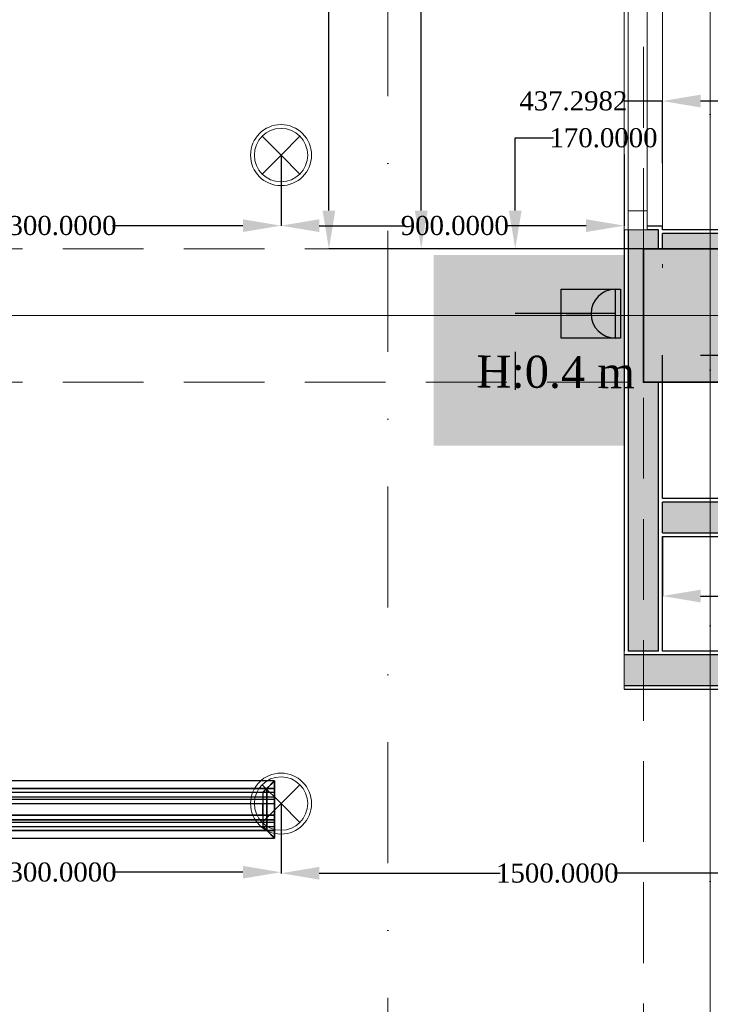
# Model space of a CAD drawing. Header units: inches. Extents: x -78787 to 29484, y -9517 to 23232.
# Tile 210 of 256: x 18521 to 20332, y -2162 to 419. Entities that reach past the tile are written whole.
import ezdxf
from ezdxf.enums import TextEntityAlignment as Align

# ---------------------------------------------------------------- set-up
doc = ezdxf.new("R2010")
doc.units = ezdxf.units.IN
doc.header["$MEASUREMENT"] = 0
doc.linetypes.add('Dot & Dashed', pattern=[670.277762, 317.5, -176.388889, 0, -176.388874])
doc.linetypes.add('Hidden', pattern=[317.5, 211.666667, -105.833333])
for name, color, linetype in [('- ავარიული განათება', 7, 'Continuous'), ('- განათება', 7, 'Continuous'), ('- მექანიკური ნაწილი', 7, 'Continuous'), ('- საშტეფცელო როზეტები', 7, 'Continuous'), ('Edges', 7, 'Continuous'), ('Marker - Section', 7, 'Continuous'), ('New_Structural - Bearing', 7, 'Continuous'), ('Structural - Bearing', 7, 'Continuous'), ('Structural - Grid', 7, 'Continuous')]:
    doc.layers.add(name, color=color, linetype=linetype)
for name, color, linetype, lineweight, true_color in [('Marker - Section_Pen_No__108', 7, 'Continuous', 13, 0xfd8379), ('New_Drawing & Figure_Pen_No__105', 7, 'Continuous', 13, 0xcae6ff), ('New_Interior - Lamp_Pen_No__77', 7, 'Continuous', 20, 0xffeb28), ('New_Structural - Bearing_Pen_No__5', 7, 'Continuous', 25, 0x40a5ff), ('New_Structural - Bearing_Pen_No__57', 7, 'Continuous', 25, 0xdcd214), ('Structural - Bearing_Pen_No__102', 7, 'Continuous', 13, 0xcccccc), ('Structural - Bearing_Pen_No__161', 7, 'Continuous', 13, 0x6a6a6a), ('Structural - Bearing_Pen_No__28', 7, 'Continuous', 35, 0xa80f02), ('Structural - Grid_Pen_No__81', 7, 'Continuous', 20, 0x6a6a6a)]:
    doc.layers.add(name, color=color, linetype=linetype, lineweight=lineweight, true_color=true_color)
for name, color, linetype, lineweight in [('New_Archicad Windows_Pen_No__1', 7, 'Continuous', 13), ('New_Structural - Bearing_Pen_No__1', 7, 'Continuous', 13), ('Structural - Bearing_Pen_No__20', 1, 'Continuous', 0)]:
    doc.layers.add(name, color=color, linetype=linetype, lineweight=lineweight)
doc.styles.add('GENERATED_STYLE_2', font='txt')
doc.styles.get("Standard").update_dxf_attribs({"font": 'arial.ttf'})
doc.dimstyles.get("Standard").update_dxf_attribs({"dimtxt": 0.18, "dimasz": 0.18, "dimexe": 0.18, "dimexo": 0.0625, "dimgap": 0.09, "dimtad": 0, "dimtih": 1, "dimtoh": 1, "dimdec": 4, "dimzin": 0, "dimdsep": 46, "dimtxsty": 'Standard', "dimcen": 0.09, "dimadec": 0, "dimazin": 0, "dimtfac": 1, "dimtdec": 4, "dimtofl": 0, "dimtmove": 0, "dimatfit": 3, "dimfxl": 1, "dimtolj": 1, "dimtzin": 0, "dimarcsym": 0})

# ---------------------------------------------------------------- blocks, each defined once
blk = doc.blocks.new('Wall_70', base_point=(-409.4, 20183.6))
at = {"layer": 'New_Structural - Bearing_Pen_No__57', "linetype": 'Continuous', "lineweight": 25, "true_color": 0xdcd214}
blk.add_hatch(color=52, dxfattribs=at).paths.add_polyline_path([(-409.4, 20173.6), (-5133.8, 20173.6), (-5133.8, 20093.6), (-409.4, 20093.6)])
at = {"layer": 'New_Structural - Bearing_Pen_No__1', "color": 7, "linetype": 'Continuous', "lineweight": 13, "flags": 128}
blk.add_lwpolyline([(-5133.8, 20173.6), (-5133.8, 20093.6)], dxfattribs=at)
at = {"layer": 'New_Structural - Bearing_Pen_No__5', "color": 161, "linetype": 'Continuous', "lineweight": 25, "true_color": 0x40a5ff}
for p, q in [((-409.4, 20173.6), (-5133.8, 20173.6)), ((-5133.8, 20093.6), (-409.4, 20093.6))]:
    blk.add_line(p, q, dxfattribs=at)
at = {"layer": 'New_Structural - Bearing_Pen_No__5', "color": 161, "linetype": 'Continuous', "lineweight": 25, "true_color": 0x40a5ff, "flags": 128}
for points in [[(-409.4, 20183.6), (-5133.8, 20183.6)], [(-5133.8, 20083.6), (-409.4, 20083.6)]]:
    blk.add_lwpolyline(points, dxfattribs=at)
blk = doc.blocks.new('Wall_71', base_point=(-5133.8, 19683.6))
at = {"layer": 'New_Structural - Bearing_Pen_No__57', "linetype": 'Continuous', "lineweight": 25, "true_color": 0xdcd214}
blk.add_hatch(color=52, dxfattribs=at).paths.add_polyline_path([(-5223.8, 19783.6), (-5143.8, 19783.6), (-5143.8, 20488), (-5183.8, 20488), (-5183.8, 20838), (-5223.8, 20838)])
at = {"layer": 'New_Structural - Bearing_Pen_No__1', "color": 7, "linetype": 'Continuous', "lineweight": 13, "flags": 128}
for points in [[(-5223.8, 20838), (-5233.8, 20838)], [(-5183.8, 20838), (-5223.8, 20838)], [(-5143.8, 19783.6), (-5223.8, 19783.6)]]:
    blk.add_lwpolyline(points, dxfattribs=at)
at = {"layer": 'New_Structural - Bearing_Pen_No__5', "color": 161, "linetype": 'Continuous', "lineweight": 25, "true_color": 0x40a5ff}
for p, q in [((-5223.8, 20838), (-5223.8, 19783.6)), ((-5143.8, 19783.6), (-5143.8, 20488))]:
    blk.add_line(p, q, dxfattribs=at)
at = {"layer": 'New_Structural - Bearing_Pen_No__5', "color": 161, "linetype": 'Continuous', "lineweight": 25, "true_color": 0x40a5ff, "flags": 128}
for points in [[(-5233.8, 20838), (-5233.8, 19783.6)], [(-5133.8, 20183.6), (-5133.8, 20488)], [(-5133.8, 20093.6), (-5133.8, 20173.6)], [(-5133.8, 19783.6), (-5133.8, 20083.6)]]:
    blk.add_lwpolyline(points, dxfattribs=at)
blk = doc.blocks.new('Wall_72', base_point=(-5233.8, 20888))
at = {"layer": 'New_Structural - Bearing_Pen_No__57', "linetype": 'Continuous', "lineweight": 25, "true_color": 0xdcd214}
blk.add_hatch(color=52, dxfattribs=at).paths.add_polyline_path([(-5133.8, 20878), (-5133.8, 20838), (-4833.8, 20838), (-4833.8, 20798), (-4505.7, 20798), (-4505.7, 20878)])
at = {"layer": 'New_Structural - Bearing_Pen_No__1', "color": 7, "linetype": 'Continuous', "lineweight": 13, "flags": 128}
for points in [[(-5133.8, 20878), (-5133.8, 20838)], [(-5133.8, 20798), (-5133.8, 20788)]]:
    blk.add_lwpolyline(points, dxfattribs=at)
at = {"layer": 'New_Structural - Bearing_Pen_No__5', "color": 161, "linetype": 'Continuous', "lineweight": 25, "true_color": 0x40a5ff}
blk.add_line((-4505.7, 20878), (-5133.8, 20878), dxfattribs=at)
at = {"layer": 'New_Structural - Bearing_Pen_No__5', "color": 161, "linetype": 'Continuous', "lineweight": 25, "true_color": 0x40a5ff, "flags": 128}
blk.add_lwpolyline([(-4505.7, 20888), (-5133.8, 20888)], dxfattribs=at)
blk = doc.blocks.new('Wall_74', base_point=(-409.4, 19683.6))
at = {"layer": 'New_Structural - Bearing_Pen_No__57', "linetype": 'Continuous', "lineweight": 25, "true_color": 0xdcd214}
blk.add_hatch(color=52, dxfattribs=at).paths.add_polyline_path([(-5233.8, 19773.6), (-5233.8, 19693.6), (-4530.3, 19693.6), (-4530.3, 19773.6)])
at = {"layer": 'New_Structural - Bearing_Pen_No__1', "color": 7, "linetype": 'Continuous', "lineweight": 13, "flags": 128}
for points in [[(-5233.8, 19773.6), (-5233.8, 19783.6)], [(-5233.8, 19693.6), (-5233.8, 19773.6)], [(-5233.8, 19683.6), (-5233.8, 19693.6)]]:
    blk.add_lwpolyline(points, dxfattribs=at)
at = {"layer": 'New_Structural - Bearing_Pen_No__5', "color": 161, "linetype": 'Continuous', "lineweight": 25, "true_color": 0x40a5ff}
for p, q in [((-4530.3, 19773.6), (-5233.8, 19773.6)), ((-5233.8, 19693.6), (-4530.3, 19693.6))]:
    blk.add_line(p, q, dxfattribs=at)
at = {"layer": 'New_Structural - Bearing_Pen_No__5', "color": 161, "linetype": 'Continuous', "lineweight": 25, "true_color": 0x40a5ff, "flags": 128}
for points in [[(-5143.8, 19783.6), (-5223.8, 19783.6)], [(-4530.3, 19783.6), (-5133.8, 19783.6)], [(-5233.8, 19683.6), (-4530.3, 19683.6)]]:
    blk.add_lwpolyline(points, dxfattribs=at)
blk = doc.blocks.new('Window_10')
at = {"layer": 'New_Archicad Windows_Pen_No__1', "color": 7, "linetype": 'Continuous', "lineweight": 13}
for p, q in [((-987.5, 10), (987.5, 10)), ((-987.5, 10), (-987.5, 0)), ((-987.5, 0), (-937.5, 0)), ((-987.5, 0), (-987.5, -50)), ((-987.5, 0), (-987.5, -50)), ((-937.5, 0), (-937.5, -50)), ((-937.5, 0), (937.5, 0)), ((937.5, -50), (937.5, 0)), ((937.5, 0), (987.5, 0)), ((987.5, 10), (987.5, 0)), ((987.5, 0), (987.5, -50)), ((987.5, 0), (987.5, -50)), ((-937.5, -50), (-987.5, -50)), ((-977.5, -50), (-977.5, -90)), ((937.5, -50), (-937.5, -50)), ((987.5, -50), (937.5, -50)), ((977.5, -50), (977.5, -90)), ((-987.5, -90), (-977.5, -90)), ((-977.5, -90), (977.5, -90)), ((987.5, -90), (977.5, -90))]:
    blk.add_line(p, q, dxfattribs=at)
blk = doc.blocks.new('Wall_107', base_point=(-5233.8, 20838))
at = {"layer": 'New_Structural - Bearing_Pen_No__57', "linetype": 'Continuous', "lineweight": 25, "true_color": 0xdcd214}
blk.add_hatch(color=52, dxfattribs=at).paths.add_polyline_path([(-5223.8, 20888), (-5223.8, 20838), (-5143.8, 20838), (-5143.8, 20888), (-5173.8, 20888)])
at = {"layer": 'New_Structural - Bearing_Pen_No__1', "color": 7, "linetype": 'Continuous', "lineweight": 13}
for p, q in [((-5233.8, 20888), (-5223.8, 20888)), ((-5223.8, 20888), (-5173.8, 20888)), ((-5173.8, 20888), (-5173.8, 20898))]:
    blk.add_line(p, q, dxfattribs=at)
at = {"layer": 'New_Structural - Bearing_Pen_No__1', "color": 7, "linetype": 'Continuous', "lineweight": 13, "flags": 128}
for points in [[(-5233.8, 20838), (-5223.8, 20838)], [(-5223.8, 20838), (-5183.8, 20838)]]:
    blk.add_lwpolyline(points, dxfattribs=at)
at = {"layer": 'New_Structural - Bearing_Pen_No__5', "color": 161, "linetype": 'Continuous', "lineweight": 25, "true_color": 0x40a5ff}
for p, q in [((-5223.8, 20888), (-5223.8, 20838)), ((-5173.8, 20898), (-5133.8, 20898)), ((-5143.8, 20888), (-5173.8, 20888)), ((-5143.8, 20838), (-5143.8, 20888)), ((-5133.8, 20888), (-5133.8, 20898))]:
    blk.add_line(p, q, dxfattribs=at)
at = {"layer": 'New_Structural - Bearing_Pen_No__5', "color": 161, "linetype": 'Continuous', "lineweight": 25, "true_color": 0x40a5ff, "flags": 128}
for points in [[(-5233.8, 20888), (-5233.8, 20838)], [(-5133.8, 20838), (-5133.8, 20878)]]:
    blk.add_lwpolyline(points, dxfattribs=at)
at = {"layer": 'New_Archicad Windows_Pen_No__1', "color": 7, "linetype": 'Continuous', "lineweight": 13, "zscale": 1000, "rotation": 90}
blk.add_blockref('Window_10', (-5223.8, 21875.5), dxfattribs=at)
blk = doc.blocks.new('Column_33', base_point=(-5008.8, 20663))
at = {"layer": 'Structural - Bearing_Pen_No__161', "linetype": 'Continuous', "lineweight": 0, "true_color": 0x6a6a6a}
blk.add_hatch(color=251, dxfattribs=at).paths.add_polyline_path([(-4833.8, 20488), (-4833.8, 20838), (-5183.8, 20838), (-5183.8, 20488)])
at = {"layer": 'Structural - Bearing_Pen_No__20', "color": 1, "linetype": 'Continuous', "lineweight": 0}
for p, q in [((-5008.8, 20743), (-5008.8, 20918)), ((-5088.8, 20663), (-5263.8, 20663)), ((-4928.8, 20663), (-4753.8, 20663)), ((-5008.8, 20583), (-5008.8, 20408))]:
    blk.add_line(p, q, dxfattribs=at)
blk.add_point((-5008.8, 20663), dxfattribs=at)
at = {"layer": 'Structural - Bearing_Pen_No__28', "color": 14, "linetype": 'Continuous', "lineweight": 35, "true_color": 0xa80f02, "flags": 128}
blk.add_lwpolyline([(-4833.8, 20488), (-4833.8, 20838), (-5183.8, 20838), (-5183.8, 20488)], close=True, dxfattribs=at)
blk = doc.blocks.new('Standard grid marker')
at = {"layer": 'Structural - Grid_Pen_No__81', "color": 251, "linetype": 'Continuous', "lineweight": 20, "true_color": 0x6a6a6a}
blk.add_line((1000, 0), (51328.1, 0), dxfattribs=at)
at = {"layer": 'Structural - Grid_Pen_No__81', "color": 251, "lineweight": 20, "true_color": 0x6a6a6a, "style": 'GENERATED_STYLE_2'}
for tag, p in [('AC_MarkerText_1_0', (-100, -144)), ('AC_MarkerText_1_1', (52428.1, -144))]:
    blk.add_attdef(tag, text='', height=100, rotation=180, dxfattribs=at).set_placement(p, align=Align.TOP_CENTER)
blk = doc.blocks.new('Standard grid marker_2')
at = {"layer": 'Structural - Grid_Pen_No__81', "color": 251, "linetype": 'Continuous', "lineweight": 20, "true_color": 0x6a6a6a}
blk.add_line((1000, 0), (27734.9, 0), dxfattribs=at)
at = {"layer": 'Structural - Grid_Pen_No__81', "color": 251, "lineweight": 20, "true_color": 0x6a6a6a, "style": 'GENERATED_STYLE_2'}
for tag, p in [('AC_MarkerText_1_0', (-1.5, -46.7)), ('AC_MarkerText_1_1', (28933.4, -46.7))]:
    blk.add_attdef(tag, text='', height=100, rotation=270, dxfattribs=at).set_placement(p, align=Align.TOP_CENTER)
blk = doc.blocks.new('Beam_2', base_point=(-5008.8, 14663))
at = {"layer": 'Structural - Bearing_Pen_No__102', "color": 254, "linetype": 'Dot & Dashed', "lineweight": 13, "true_color": 0xcccccc}
blk.add_line((-5008.8, 14663), (-5008.8, 39096.2), dxfattribs=at)
at = {"layer": 'Structural - Bearing_Pen_No__102', "color": 254, "linetype": 'Hidden', "lineweight": 13, "true_color": 0xcccccc}
for p, q in [((-5183.8, 20838), (-5183.8, 26488)), ((-5183.8, 14838), (-5183.8, 20488))]:
    blk.add_line(p, q, dxfattribs=at)
blk = doc.blocks.new('Beam_11', base_point=(-47008.8, 20663))
at = {"layer": 'Structural - Bearing_Pen_No__102', "color": 254, "linetype": 'Hidden', "lineweight": 13, "true_color": 0xcccccc}
for p, q in [((-10833.8, 20838), (-5183.8, 20838)), ((-10833.8, 20488), (-5183.8, 20488))]:
    blk.add_line(p, q, dxfattribs=at)
at = {"layer": 'Structural - Bearing_Pen_No__102', "color": 254, "linetype": 'Dot & Dashed', "lineweight": 13, "true_color": 0xcccccc}
blk.add_line((-47008.8, 20663), (991.2, 20663), dxfattribs=at)
blk = doc.blocks.new('Cutting Plane_1', base_point=(-5853.8, 11703.1))
at = {"layer": 'Marker - Section_Pen_No__108', "color": 11, "linetype": 'Dot & Dashed', "lineweight": 13, "true_color": 0xfd8379}
blk.add_line((-5853.8, 11853.1), (-5853.8, 40288), dxfattribs=at)
blk = doc.blocks.new('- საშტეფცელო როზეტი IP22')
at = {"layer": '- საშტეფცელო როზეტები', "color": 5}
for p, q in [((8536.7, 3822.7), (8536.7, 3888.1)), ((8472.6, 3758.6), (8600.9, 3758.6))]:
    blk.add_line(p, q, dxfattribs=at)
blk.add_arc((8536.7, 3758.6), 64.1, 0, 180, dxfattribs=at)
blk = doc.blocks.new('1 ჩარჩო')
at = {"layer": '- საშტეფცელო როზეტები', "color": 5}
blk.add_lwpolyline([(7775.1, 3905.1), (7903.3, 3905.1), (7903.3, 3750.1), (7775.1, 3750.1)], close=True, dxfattribs=at)
blk = doc.blocks.new('lineardiffplan')
blk.add_lwpolyline([(393.1, 274.9), (1492.8, 274.9), (1492.8, 124.4), (393.1, 124.4)], close=True)
at = {"layer": 'Edges'}
for p, q in [((392.8, 274.9), (392.8, 274.6)), ((393.1, 274.9), (392.8, 274.9)), ((422.8, 244.9), (392.8, 274.9)), ((392.8, 274.6), (392.9, 274.5)), ((392.9, 125.2), (392.9, 274.5)), ((412.4, 255), (392.9, 274.5)), ((393.1, 274.9), (393.2, 274.8)), ((393.2, 274.8), (412.7, 255.3)), ((1462.8, 244.9), (1492.8, 274.9)), ((1472.9, 255.3), (1492.4, 274.8)), ((1473.2, 254.9), (1492.8, 274.5)), ((1492.4, 274.8), (1492.5, 274.9)), ((1492.8, 274.9), (1492.5, 274.9)), ((1492.8, 274.5), (1492.8, 274.9)), ((1492.8, 274.5), (1492.8, 274.5)), ((1492.8, 125.4), (1492.8, 274.5)), ((1492.8, 255.3), (392.9, 255.3)), ((392.9, 254.9), (1492.8, 254.9)), ((392.9, 244.9), (1492.8, 244.9)), ((392.9, 233.2), (1492.8, 233.2)), ((392.9, 233), (1492.8, 233)), ((412.4, 144.7), (412.4, 255)), ((412.8, 254.6), (412.4, 255)), ((412.7, 255.3), (413.1, 254.9)), ((412.8, 145.1), (412.8, 254.6)), ((412.8, 254.6), (422.8, 244.6)), ((413.1, 254.9), (423.1, 244.9)), ((422.8, 244.6), (422.8, 244.9)), ((422.8, 244.9), (423.1, 244.9)), ((422.8, 244.6), (422.8, 244.6)), ((422.8, 244.6), (422.8, 233.2)), ((422.8, 233), (422.8, 233.2)), ((422.8, 226.8), (422.8, 233)), ((423.1, 244.9), (423.1, 244.9)), ((1472.5, 254.9), (1462.5, 244.9)), ((1462.5, 244.9), (1462.5, 244.9)), ((1462.5, 244.9), (1462.8, 244.9)), ((1462.8, 244.9), (1462.9, 244.6)), ((1462.8, 244.5), (1462.9, 244.6)), ((1462.8, 233.2), (1462.8, 244.5)), ((1462.8, 233), (1462.8, 233.2)), ((1462.8, 226.8), (1462.8, 233)), ((1462.9, 244.6), (1472.8, 254.5)), ((1472.9, 255.3), (1472.5, 254.9)), ((1472.8, 254.5), (1473.2, 254.9)), ((1472.8, 254.5), (1472.8, 145.3)), ((1473.2, 144.9), (1473.2, 254.9)), ((392.9, 226.8), (1492.8, 226.8)), ((392.9, 226.5), (1492.8, 226.5)), ((392.9, 214.9), (1492.8, 214.9)), ((1492.8, 214.8), (392.9, 214.8)), ((422.4, 214.9), (422.3, 214.9)), ((422.8, 214.9), (422.4, 214.9)), ((422.8, 226.5), (422.8, 226.8)), ((422.8, 214.9), (422.8, 226.5)), ((422.8, 184.9), (422.8, 214.9)), ((423.2, 214.9), (422.8, 214.9)), ((423.2, 214.8), (422.8, 214.9)), ((423.2, 214.8), (423.2, 214.9)), ((423.2, 214.8), (423.2, 184.9)), ((1462.8, 214.9), (1462.4, 214.9)), ((1462.4, 214.9), (1462.4, 214.8)), ((1462.8, 214.9), (1462.4, 214.8)), ((1462.4, 184.9), (1462.4, 214.8)), ((1462.8, 226.5), (1462.8, 226.8)), ((1462.8, 214.9), (1462.8, 226.5)), ((1462.8, 214.9), (1462.8, 184.9)), ((1462.8, 214.9), (1463.2, 214.9)), ((1463.2, 214.9), (1463.3, 214.9)), ((1492.8, 184.9), (392.9, 184.9)), ((422.4, 184.9), (422.3, 184.9)), ((422.8, 184.9), (422.4, 184.9)), ((422.8, 184.9), (423.2, 184.9)), ((422.8, 173.2), (422.8, 184.9)), ((1462.4, 184.9), (1462.8, 184.9)), ((1462.8, 173.2), (1462.8, 184.9)), ((1463.2, 184.9), (1462.8, 184.9)), ((1463.2, 184.9), (1463.3, 184.9)), ((392.9, 173.2), (1492.8, 173.2)), ((392.9, 173), (1492.8, 173)), ((392.9, 166.8), (1492.8, 166.8)), ((392.9, 166.5), (1492.8, 166.5)), ((412.8, 145.1), (422.8, 155.1)), ((422.8, 173), (422.8, 173.2)), ((422.8, 173), (422.8, 166.8)), ((422.8, 166.5), (422.8, 166.8)), ((422.8, 155.1), (422.8, 166.5)), ((422.8, 154.9), (422.8, 155.1)), ((422.8, 155.1), (422.8, 155.1)), ((1462.8, 173), (1462.8, 173.2)), ((1462.8, 166.8), (1462.8, 173)), ((1462.8, 166.5), (1462.8, 166.8)), ((1462.8, 155.3), (1462.8, 166.5)), ((1462.9, 155.2), (1462.8, 155.3)), ((1462.9, 155.2), (1462.8, 154.9)), ((1472.8, 145.3), (1462.9, 155.2)), ((392.8, 124.9), (422.8, 154.9)), ((392.9, 154.9), (1492.8, 154.9)), ((1492.8, 144.9), (392.9, 144.9)), ((392.9, 125.2), (412.4, 144.7)), ((392.9, 144.5), (1492.8, 144.5)), ((412.7, 144.5), (393.2, 124.9)), ((412.8, 145.1), (412.4, 144.7)), ((412.7, 144.5), (413.1, 144.9)), ((423.1, 154.8), (413.1, 144.9)), ((423.1, 154.8), (422.8, 154.9)), ((423.1, 154.8), (423.1, 154.9)), ((1462.5, 154.8), (1462.4, 154.9)), ((1462.8, 154.9), (1462.5, 154.8)), ((1462.5, 154.8), (1472.4, 144.9)), ((1462.8, 154.9), (1492.8, 124.9)), ((1472.4, 144.9), (1472.8, 144.5)), ((1473.2, 144.9), (1472.8, 145.3)), ((1472.8, 144.5), (1492.4, 124.9)), ((1473.2, 144.9), (1492.8, 125.4)), ((392.9, 125.2), (392.8, 125.1)), ((392.8, 125.1), (392.8, 124.9)), ((392.8, 124.9), (393.1, 124.9)), ((393.2, 124.9), (393.1, 124.9)), ((1492.4, 124.9), (1492.8, 124.9)), ((1492.4, 124.9), (1492.4, 124.9)), ((1492.8, 125.3), (1492.8, 125.4)), ((1492.8, 124.9), (1492.8, 125.3))]:
    blk.add_line(p, q, dxfattribs=at)
blk = doc.blocks.new('Recessed Spot')
at = {"layer": 'New_Interior - Lamp_Pen_No__77', "color": 2, "linetype": 'Continuous', "lineweight": 20, "true_color": 0xffeb28}
for q in [(-49.5, 49.5), (49.5, 49.5), (-49.5, -49.5), (49.5, -49.5)]:
    blk.add_line((0, 0), q, dxfattribs=at)
at = {"layer": 'New_Interior - Lamp_Pen_No__77', "color": 2, "linetype": 'Continuous', "lineweight": 20, "true_color": 0xffeb28, "flags": 128}
blk.add_lwpolyline([(80, 0, 1), (-80, 0, 1)], format="xyb", close=True, dxfattribs=at)
at = {"layer": 'New_Interior - Lamp_Pen_No__77', "color": 2, "linetype": 'Continuous', "lineweight": 20, "true_color": 0xffeb28}
blk.add_circle((0, 0), 70, dxfattribs=at)
blk = doc.blocks.new('*D758')
at = {"layer": '- განათება', "color": 0, "lineweight": -2, "transparency": 16777216}
for p, q in [((20643.2, 388.3), (20643.2, 205.6)), ((20205.9, 205.7), (20105.9, 205.7)), ((20205.9, 43.1), (20205.9, 205.9)), ((20543.2, 205.7), (20305.9, 205.7))]:
    blk.add_line(p, q, dxfattribs=at)
at = {"layer": '- განათება', "color": 0, "transparency": 16777216}
for points in [[(20305.9, 222.4), (20305.9, 189.1), (20205.9, 205.7)], [(20543.2, 222.4), (20543.2, 189.1), (20643.2, 205.7)]]:
    blk.add_solid(points, dxfattribs=at)
at = {"layer": 'Defpoints', "color": 0, "transparency": 16777216}
for p in [(20643.2, 388.4), (20205.9, 205.7), (20205.9, 43)]:
    blk.add_point(p, dxfattribs=at)
at = {"layer": '- განათება', "color": 0, "transparency": 16777216, "insert": (19972.3, 205.7), "char_height": 50, "attachment_point": 5}
blk.add_mtext('\\A1;{\\fSylfaen|b0|i0|c0|p18;437.2982}', dxfattribs=at)
blk = doc.blocks.new('*D996')
at = {"layer": '- განათება', "color": 0, "lineweight": -2, "transparency": 16777216}
for p, q in [((17905.9, -1636.1), (17905.9, -1816.2)), ((19205.9, -1636.1), (19205.9, -1816.2)), ((18005.9, -1816), (18464.5, -1816)), ((19105.9, -1816), (18763.8, -1816))]:
    blk.add_line(p, q, dxfattribs=at)
at = {"layer": '- განათება', "color": 0, "transparency": 16777216}
for points in [[(18005.9, -1799.3), (18005.9, -1832.6), (17905.9, -1816)], [(19105.9, -1799.3), (19105.9, -1832.6), (19205.9, -1816)]]:
    blk.add_solid(points, dxfattribs=at)
at = {"layer": 'Defpoints', "color": 0, "transparency": 16777216}
for p in [(17905.9, -1636), (19205.9, -1636), (19205.9, -1816)]:
    blk.add_point(p, dxfattribs=at)
at = {"layer": '- განათება', "color": 0, "transparency": 16777216, "insert": (18614.1, -1816), "char_height": 50, "attachment_point": 5}
blk.add_mtext('\\A1;{\\fSylfaen|b0|i0|c0|p18;1300.0000}', dxfattribs=at)
blk = doc.blocks.new('*D1000')
at = {"layer": '- განათება', "color": 0, "lineweight": -2, "transparency": 16777216}
for p, q in [((17905.9, 63.9), (17905.9, -121.1)), ((19205.9, 63.9), (19205.9, -121.1)), ((18005.9, -121), (18464.5, -121)), ((19105.9, -121), (18763.8, -121))]:
    blk.add_line(p, q, dxfattribs=at)
at = {"layer": '- განათება', "color": 0, "transparency": 16777216}
for points in [[(18005.9, -104.3), (18005.9, -137.6), (17905.9, -121)], [(19105.9, -104.3), (19105.9, -137.6), (19205.9, -121)]]:
    blk.add_solid(points, dxfattribs=at)
at = {"layer": 'Defpoints', "color": 0, "transparency": 16777216}
for p in [(17905.9, 64), (19205.9, 64), (19205.9, -121)]:
    blk.add_point(p, dxfattribs=at)
at = {"layer": '- განათება', "color": 0, "transparency": 16777216, "insert": (18614.1, -121), "char_height": 50, "attachment_point": 5}
blk.add_mtext('\\A1;{\\fSylfaen|b0|i0|c0|p18;1300.0000}', dxfattribs=at)
blk = doc.blocks.new('*D1001')
at = {"layer": '- განათება', "color": 0, "lineweight": -2, "transparency": 16777216}
for p, q in [((19205.9, 65.9), (19205.9, -121.1)), ((20105.9, 65.9), (20105.9, -121.1)), ((19305.9, -121), (19527.5, -121)), ((20005.9, -121), (19795.5, -121))]:
    blk.add_line(p, q, dxfattribs=at)
at = {"layer": '- განათება', "color": 0, "transparency": 16777216}
for points in [[(19305.9, -104.3), (19305.9, -137.6), (19205.9, -121)], [(20005.9, -104.3), (20005.9, -137.6), (20105.9, -121)]]:
    blk.add_solid(points, dxfattribs=at)
at = {"layer": 'Defpoints', "color": 0, "transparency": 16777216}
for p in [(19205.9, 65.9), (20105.9, 65.9), (20105.9, -121)]:
    blk.add_point(p, dxfattribs=at)
at = {"layer": '- განათება', "color": 0, "transparency": 16777216, "insert": (19661.5, -121), "char_height": 50, "attachment_point": 5}
blk.add_mtext('\\A1;{\\fSylfaen|b0|i0|c0|p18;900.0000}', dxfattribs=at)
blk = doc.blocks.new('*D1002')
at = {"layer": '- განათება', "color": 0, "lineweight": -2, "transparency": 16777216}
for p, q in [((19205.9, -1636.1), (19205.9, -1818.9)), ((20705.9, -1636.1), (20705.9, -1818.9)), ((19305.9, -1818.7), (19780.7, -1818.7)), ((20605.9, -1818.7), (20079.9, -1818.7))]:
    blk.add_line(p, q, dxfattribs=at)
at = {"layer": '- განათება', "color": 0, "transparency": 16777216}
for points in [[(19305.9, -1802), (19305.9, -1835.3), (19205.9, -1818.7)], [(20605.9, -1802), (20605.9, -1835.3), (20705.9, -1818.7)]]:
    blk.add_solid(points, dxfattribs=at)
at = {"layer": 'Defpoints', "color": 0, "transparency": 16777216}
for p in [(19205.9, -1636), (20705.9, -1636), (20705.9, -1818.7)]:
    blk.add_point(p, dxfattribs=at)
at = {"layer": '- განათება', "color": 0, "transparency": 16777216, "insert": (19930.3, -1818.7), "char_height": 50, "attachment_point": 5}
blk.add_mtext('\\A1;{\\fSylfaen|b0|i0|c0|p18;1500.0000}', dxfattribs=at)
blk = doc.blocks.new('*D1224')
at = {"layer": '- საშტეფცელო როზეტები', "color": 0, "lineweight": -2, "transparency": 16777216}
for p, q in [((19820, -81.6), (19820, 109)), ((19820, 109), (19920, 109)), ((20155.9, -181.6), (19819.8, -181.6)), ((20082.9, -351.6), (19819.8, -351.6)), ((19820, -451.6), (19820, -551.6))]:
    blk.add_line(p, q, dxfattribs=at)
at = {"layer": '- საშტეფცელო როზეტები', "color": 0, "transparency": 16777216}
for points in [[(19803.3, -81.6), (19836.7, -81.6), (19820, -181.6)], [(19803.3, -451.6), (19836.7, -451.6), (19820, -351.6)]]:
    blk.add_solid(points, dxfattribs=at)
at = {"layer": 'Defpoints', "color": 0, "transparency": 16777216}
for p in [(20155.9, -181.6), (19820, -351.6), (20083, -351.6)]:
    blk.add_point(p, dxfattribs=at)
at = {"layer": '- საშტეფცელო როზეტები', "color": 0, "transparency": 16777216, "insert": (20051.5, 109), "char_height": 50, "attachment_point": 5}
blk.add_mtext('\\A1;{\\fSylfaen|b0|i0|c0|p18;170.0000}', dxfattribs=at)
blk = doc.blocks.new('*D1227')
at = {"layer": '- საშტეფცელო როზეტები', "color": 0, "lineweight": -2, "transparency": 16777216}
for p, q in [((20205.9, -836), (20205.9, -460.3)), ((20305.9, -460.5), (20669.5, -460.5)), ((21602.6, -460.5), (20968.4, -460.5)), ((21702.6, -833), (21702.6, -460.3))]:
    blk.add_line(p, q, dxfattribs=at)
at = {"layer": '- საშტეფცელო როზეტები', "color": 0, "transparency": 16777216}
for points in [[(20305.9, -443.8), (20305.9, -477.2), (20205.9, -460.5)], [(21602.6, -443.8), (21602.6, -477.2), (21702.6, -460.5)]]:
    blk.add_solid(points, dxfattribs=at)
at = {"layer": 'Defpoints', "color": 0, "transparency": 16777216}
for p in [(21702.6, -460.5), (20205.9, -836), (21702.6, -833.1)]:
    blk.add_point(p, dxfattribs=at)
at = {"layer": '- საშტეფცელო როზეტები', "color": 0, "transparency": 16777216, "insert": (20818.9, -460.5), "char_height": 50, "attachment_point": 5}
blk.add_mtext('\\A1;{\\fSylfaen|b0|i0|c0|p18;1496.7143}', dxfattribs=at)
blk = doc.blocks.new('*D1231')
at = {"layer": '- საშტეფცელო როზეტები', "color": 0, "lineweight": -2, "transparency": 16777216}
for p, q in [((20205.9, -936.1), (20205.9, -1092.2)), ((21702.6, -949.1), (21702.6, -1092.2)), ((20305.9, -1092), (20669.5, -1092)), ((21602.6, -1092), (20968.4, -1092))]:
    blk.add_line(p, q, dxfattribs=at)
at = {"layer": '- საშტეფცელო როზეტები', "color": 0, "transparency": 16777216}
for points in [[(20305.9, -1075.3), (20305.9, -1108.7), (20205.9, -1092)], [(21602.6, -1075.3), (21602.6, -1108.7), (21702.6, -1092)]]:
    blk.add_solid(points, dxfattribs=at)
at = {"layer": 'Defpoints', "color": 0, "transparency": 16777216}
for p in [(20205.9, -936), (21702.6, -949.1), (21702.6, -1092)]:
    blk.add_point(p, dxfattribs=at)
at = {"layer": '- საშტეფცელო როზეტები', "color": 0, "transparency": 16777216, "insert": (20818.9, -1092), "char_height": 50, "attachment_point": 5}
blk.add_mtext('\\A1;{\\fSylfaen|b0|i0|c0|p18;1496.7143}', dxfattribs=at)
blk = doc.blocks.new('*D1234')
at = {"layer": '- საშტეფცელო როზეტები', "color": 0, "lineweight": -2, "transparency": 16777216}
for p, q in [((19893.2, 2645.3), (19573.3, 2645.3)), ((19573.5, 2545.3), (19573.5, 1056.7)), ((19573.5, -81.6), (19573.5, 1005.3)), ((20155.9, -181.6), (19573.3, -181.6))]:
    blk.add_line(p, q, dxfattribs=at)
at = {"layer": '- საშტეფცელო როზეტები', "color": 0, "transparency": 16777216}
for points in [[(19556.8, 2545.3), (19590.2, 2545.3), (19573.5, 2645.3)], [(19556.8, -81.6), (19590.2, -81.6), (19573.5, -181.6)]]:
    blk.add_solid(points, dxfattribs=at)
at = {"layer": 'Defpoints', "color": 0, "transparency": 16777216}
for p in [(19573.5, 2645.3), (19893.3, 2645.3), (20155.9, -181.6)]:
    blk.add_point(p, dxfattribs=at)
at = {"layer": '- საშტეფცელო როზეტები', "color": 0, "transparency": 16777216, "insert": (19573.5, 1031), "char_height": 50, "attachment_point": 5}
blk.add_mtext('\\A1;{\\fSylfaen|b0|i0|c0|p18;2826.9804}', dxfattribs=at)
blk = doc.blocks.new('*D1354')
at = {"layer": '- ავარიული განათება', "color": 0, "lineweight": -2, "transparency": 16777216}
for p, q in [((19725, 2643.4), (19331.3, 2643.4)), ((19331.5, 2543.4), (19331.5, 1397.7)), ((19331.5, -81.6), (19331.5, 1346.4)), ((20102.6, -181.6), (19331.3, -181.6))]:
    blk.add_line(p, q, dxfattribs=at)
at = {"layer": '- ავარიული განათება', "color": 0, "transparency": 16777216}
for points in [[(19314.8, 2543.4), (19348.2, 2543.4), (19331.5, 2643.4)], [(19314.8, -81.6), (19348.2, -81.6), (19331.5, -181.6)]]:
    blk.add_solid(points, dxfattribs=at)
at = {"layer": 'Defpoints', "color": 0, "transparency": 16777216}
for p in [(19725.1, 2643.4), (19331.5, -181.6), (20102.7, -181.6)]:
    blk.add_point(p, dxfattribs=at)
at = {"layer": '- ავარიული განათება', "color": 0, "transparency": 16777216, "insert": (19331.5, 1372.1), "char_height": 50, "attachment_point": 5}
blk.add_mtext('\\A1;{\\fSylfaen|b0|i0|c0|p18;2825.0000}', dxfattribs=at)

msp = doc.modelspace()

# ---------------------------------------------------------------- hatches: boundary and pattern name
at = {"layer": 'New_Drawing & Figure_Pen_No__105', "linetype": 'Continuous', "lineweight": 13, "true_color": 0xcae6ff}
msp.add_hatch(color=254, dxfattribs=at).paths.add_polyline_path([(20105.93152, -697.81975), (20105.93152, -197.81975), (19605.93152, -197.81975), (19605.93152, -697.81975)])

# ---------------------------------------------------------------- block references
at = {"layer": '- განათება', "color": 2, "linetype": 'Continuous', "lineweight": 20, "true_color": 0xffeb28, "zscale": 1000}
for p in [(19205.93152, 63.9634), (19205.93152, -1636.0366)]:
    msp.add_blockref('Recessed Spot', p, dxfattribs=at)
at = {"layer": '- მექანიკური ნაწილი', "xscale": -1, "rotation": 180}
msp.add_blockref('lineardiffplan', (17695.74708, -1451.63429), dxfattribs=at)
at = {"layer": '- საშტეფცელო როზეტები', "rotation": 89.99999999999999}
for name, p in [('1 ჩარჩო', (23845.994, -8190.85253)), ('- საშტეფცელო როზეტი IP22', (23841.51735, -8888.38646))]:
    msp.add_blockref(name, p, dxfattribs=at)
at = {"layer": 'New_Structural - Bearing', "color": 7, "lineweight": 35}
for name, p in [('Wall_107', (20105.93152, -181.64486)), ('Wall_72', (20105.93152, -131.64486)), ('Wall_71', (20205.93152, -1336.0366)), ('Wall_70', (24930.35778, -836.0366)), ('Wall_74', (24930.35778, -1336.0366))]:
    msp.add_blockref(name, p, dxfattribs=at)
at = {"layer": 'Structural - Bearing', "color": 254, "lineweight": 13, "true_color": 0xcccccc}
for name, p in [('Beam_2', (20330.93152, -6356.64486)), ('Beam_11', (-21669.06848, -356.64486))]:
    msp.add_blockref(name, p, dxfattribs=at)
at = {"layer": 'Structural - Bearing', "color": 14, "lineweight": 35, "true_color": 0xa80f02}
msp.add_blockref('Column_33', (20330.93152, -356.64486), dxfattribs=at)
at = {"layer": 'Structural - Grid', "color": 8, "linetype": 'Continuous', "lineweight": 15, "zscale": 1000}
for name, p, rotation in [('Standard grid marker_2', (20330.93152, -9316.57065), 90), ('Standard grid marker', (29284.00379, -356.64486), 180)]:
    msp.add_blockref(name, p, dxfattribs=dict(at, rotation=rotation))

# ---------------------------------------------------------------- texts
at = {"layer": '- საშტეფცელო როზეტები', "color": 5, "insert": (20134.18353, -463.4753), "char_height": 83.9644685, "attachment_point": 3, "rotation": 359.68932566}
msp.add_mtext_dynamic_manual_height_columns('{\\fSylfaen|b0|i0|c0|p18;H:0.4 m}', width=710.9466492, gutter_width=1.70068, heights=[0], dxfattribs=at)

# ---------------------------------------------------------------- dimensions: what is measured, and where the dimension line sits
at = {"layer": '- განათება', "color": 1}
dim = msp.add_linear_dim(base=(20205.93152, 205.74872), p1=(20643.22968, 388.35514), p2=(20205.93152, 43), angle=180, text='{\\fSylfaen|b0|i0|c0|p18;<>}', dimstyle='Standard', override={"dimtxt": 50, "dimasz": 100}, dxfattribs=at)
dim.commit()
dim.dimension.update_dxf_attribs({"geometry": '*D758', "text_midpoint": (19972.27818, 205.74872), "dimtype": 160})
for base, p1, p2, picture, middle in [((19205.93152, -120.95236), (17905.93152, 63.9634), (19205.93152, 63.9634), '*D1000', (18614.12999, -120.95236)), ((19205.93152, -1815.98), (17905.93152, -1636.0366), (19205.93152, -1636.0366), '*D996', (18614.12999, -1815.98))]:
    dim = msp.add_linear_dim(base=base, p1=p1, p2=p2, text='{\\fSylfaen|b0|i0|c0|p18;<>}', dimstyle='Standard', override={"dimtxt": 50, "dimasz": 100}, dxfattribs=at)
    dim.commit()
    dim.dimension.update_dxf_attribs({"geometry": picture, "text_midpoint": middle, "dimtype": 160})
at = {"layer": '- საშტეფცელო როზეტები', "color": 1}
dim = msp.add_linear_dim(base=(19819.9875, -351.64486), p1=(20155.93152, -181.64486), p2=(20082.96037, -351.64486), angle=270, text='{\\fSylfaen|b0|i0|c0|p18;<>}', dimstyle='Standard', override={"dimtxt": 50, "dimasz": 100}, dxfattribs=at)
dim.commit()
dim.dimension.update_dxf_attribs({"geometry": '*D1224', "text_midpoint": (20051.5, 109), "dimtype": 160})
for base, p1, p2, picture, middle in [((21702.64586, -460.50819), (20205.93152, -836.0366), (21702.64586, -833.06546), '*D1227', (20818.94037, -460.50819)), ((21702.64586, -1092), (20205.93152, -936.0366), (21702.64586, -949.05419), '*D1231', (20818.94037, -1092))]:
    dim = msp.add_linear_dim(base=base, p1=p1, p2=p2, text='{\\fSylfaen|b0|i0|c0|p18;<>}', dimstyle='Standard', override={"dimtxt": 50, "dimasz": 100}, dxfattribs=at)
    dim.commit()
    dim.dimension.update_dxf_attribs({"geometry": picture, "text_midpoint": middle, "dimtype": 160})

# ---------------------------------------------------------------- next in the draw order: block references
at = {"layer": 'Marker - Section', "color": 11, "lineweight": 13, "true_color": 0xfd8379}
msp.add_blockref('Cutting Plane_1', (19485.93784, -9316.57065), dxfattribs=at)

# ---------------------------------------------------------------- next in the draw order: dimensions: what is measured, and where the dimension line sits
at = {"layer": '- ავარიული განათება', "color": 1}
dim = msp.add_linear_dim(base=(19331.5, -181.64486), p1=(19725.10554, 2643.35514), p2=(20102.68911, -181.64486), angle=270, text='{\\fSylfaen|b0|i0|c0|p18;<>}', dimstyle='Standard', override={"dimtxt": 50, "dimasz": 100}, dxfattribs=at)
dim.commit()
dim.dimension.update_dxf_attribs({"geometry": '*D1354', "text_midpoint": (19331.5, 1372.06283), "dimtype": 160})
at = {"layer": '- განათება', "color": 1}
for base, p1, p2, picture, middle in [((20105.93152, -120.95236), (19205.93152, 65.92679), (20105.93152, 65.92679), '*D1001', (19661.47511, -120.95236)), ((20705.93152, -1818.67297), (19205.93152, -1636.0366), (20705.93152, -1636.0366), '*D1002', (19930.28782, -1818.67297))]:
    dim = msp.add_linear_dim(base=base, p1=p1, p2=p2, text='{\\fSylfaen|b0|i0|c0|p18;<>}', dimstyle='Standard', override={"dimtxt": 50, "dimasz": 100}, dxfattribs=at)
    dim.commit()
    dim.dimension.update_dxf_attribs({"geometry": picture, "text_midpoint": middle, "dimtype": 160})
at = {"layer": '- საშტეფცელო როზეტები', "color": 1}
dim = msp.add_linear_dim(base=(19573.5, 2645.33556), p1=(20155.93152, -181.64486), p2=(19893.28288, 2645.33556), angle=90, text='{\\fSylfaen|b0|i0|c0|p18;<>}', dimstyle='Standard', override={"dimtxt": 50, "dimasz": 100}, dxfattribs=at)
dim.commit()
dim.dimension.update_dxf_attribs({"geometry": '*D1234', "text_midpoint": (19573.5, 1031), "dimtype": 160})

doc.saveas('drawing.dxf')
